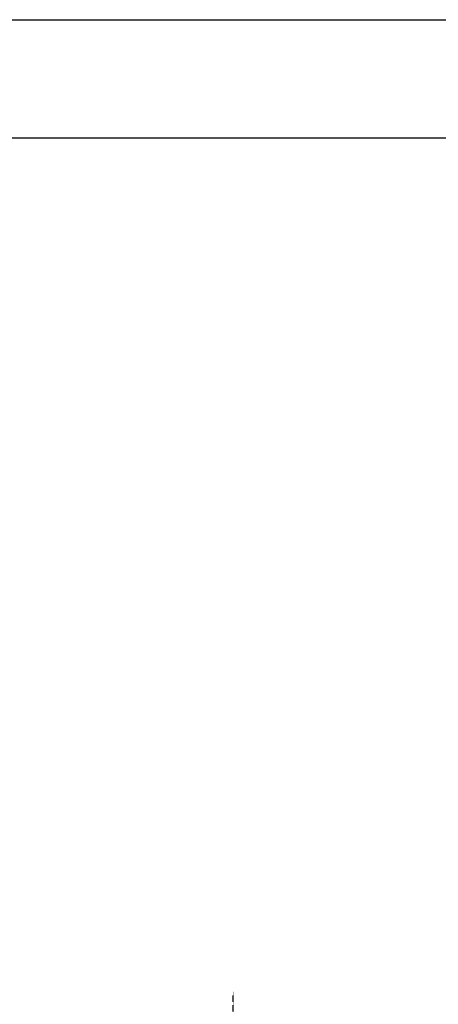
# Model space of a CAD drawing. Header units: millimetres. Extents: x 0 to 4378, y 0 to 2376.
# Tile 191 of 212: x 2158 to 2431, y 1734 to 2376. Entities that reach past the tile are written whole.
import ezdxf
from ezdxf.enums import TextEntityAlignment as Align

# ---------------------------------------------------------------- set-up
doc = ezdxf.new("R2010")
doc.units = ezdxf.units.MM
doc.header["$LTSCALE"] = 0.2
doc.linetypes.add('CENTER2', pattern=[1.125, 0.75, -0.125, 0.125, -0.125])
doc.layers.add('02_Center Line', color=1, linetype='CENTER2')
doc.layers.add('05_Section Line', color=3, linetype='Continuous')
doc.styles.add('Rainbow-5.0 Style', font='malgunsl.ttf')

# ---------------------------------------------------------------- blocks, each defined once
blk = doc.blocks.new('Blk$A25K1-2P24H')
at = {"layer": '02_Center Line'}
blk.add_line((0, -10), (0, 1154.52), dxfattribs=at)
blk = doc.blocks.new('A$C869fea471123')
blk.add_lwpolyline([(0, 594), (841, 594), (841, 0), (0, 0)], close=True)
at = {"layer": '05_Section Line', "linetype": 'Continuous'}
blk.add_lwpolyline([(820.98, 20.02), (820.98, 574.68), (20.02, 574.68), (20.02, 20.02)], close=True, dxfattribs=at)
at = {"linetype": 'Continuous', "style": 'Rainbow-5.0 Style'}
for tag, p in [('PART_NAME', (743.88, 109.38)), ('DRAWING_NO', (729.87, 91.86)), ('REV', (803.46, 91.86)), ('제도', (768.41, 74.2)), ('DATE_1', (803.46, 74.2)), ('SCALE', (680.81, 69.08)), ('MATERIAL', (722.86, 69.08)), ('검도', (768.41, 60.18)), ('DATE_2', (803.46, 60.18)), ('승인', (768.41, 46.17)), ('DATE_3', (803.46, 46.17)), ('REFERENCE', (722.86, 41.05)), ('PAGE', (768.41, 32.29))]:
    blk.add_attdef(tag, text='', height=5.01, dxfattribs=at).set_placement(p, align=Align.MIDDLE_CENTER)

msp = doc.modelspace()

# ---------------------------------------------------------------- block references
at = {"xscale": 4, "yscale": 4, "zscale": 4}
msp.add_blockref('A$C869fea471123', (0, 0), dxfattribs=at)
msp.add_blockref('Blk$A25K1-2P24H', (2297.43, 587.414))

doc.saveas('drawing.dxf')
